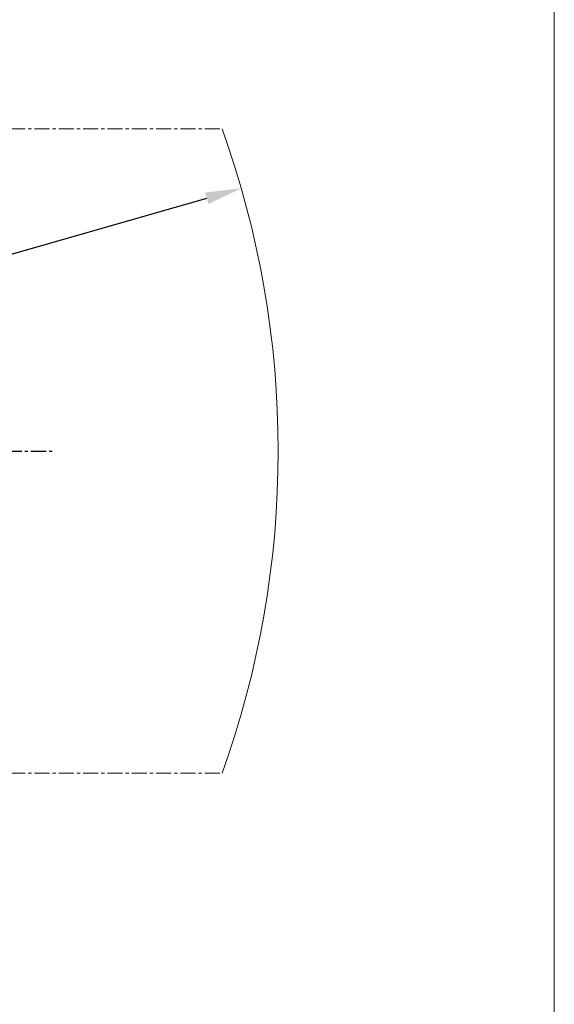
# Model space of a CAD drawing. Header units: millimetres. Extents: x -10540 to 6039, y -7467 to 6433.
# Tile 45 of 177: x -2682 to -896, y -4180 to -893. Entities that reach past the tile are written whole.
import ezdxf

# ---------------------------------------------------------------- set-up
doc = ezdxf.new("R2010")
doc.units = ezdxf.units.MM
doc.header["$LTSCALE"] = 8
doc.header["$PDSIZE"] = -1
doc.linetypes.add('CENTER', pattern=[10.16, 6.35, -1.27, 1.27, -1.27])
doc.layers.get('Defpoints').update_dxf_attribs({"true_color": 0x5e5e5e})
for name, color, linetype, lineweight in [('1轮廓实线层', 7, 'Continuous', 18), ('2细线层', 4, 'Continuous', 13), ('图框层', 7, 'Continuous', 18)]:
    doc.layers.add(name, color=color, linetype=linetype, lineweight=lineweight)
doc.layers.add('细实线层', color=7, linetype='Continuous')
doc.dimstyles.new('ISO-25', dxfattribs={"dimscale": 20, "dimtxt": 5, "dimasz": 6, "dimexe": 6, "dimexo": 0.625, "dimtad": 1, "dimtoh": 1, "dimdec": 0, "dimtxsty": 'Standard', "dimcen": 2.5, "dimclrd": 1, "dimclre": 1, "dimclrt": 4, "dimadec": 1, "dimazin": 2, "dimtfac": 1, "dimtdec": 0, "dimtmove": 0, "dimatfit": 0, "dimfxl": 1, "dimarcsym": 0})

# ---------------------------------------------------------------- blocks, each defined once
blk = doc.blocks.new('ZwmFrameMain_A4^_^无分区图框^_^portrait')
at = {"layer": '1轮廓实线层'}
blk.add_line((180, 287), (180, 0), dxfattribs=at)
blk = doc.blocks.new('*D101')
at = {"layer": '2细线层', "color": 1, "linetype": 'ByBlock', "lineweight": -2, "transparency": 16777216}
blk.add_line((-5001.2, -2333.3), (-2056.7, -1489.3), dxfattribs=at)
at = {"layer": '2细线层', "color": 1, "linetype": 'ByBlock', "transparency": 16777216}
blk.add_solid([(-2062.2, -1470.1), (-2051.2, -1508.6), (-1941.4, -1456.3)], dxfattribs=at)
at = {"layer": 'Defpoints', "color": 0, "linetype": 'ByBlock', "transparency": 16777216}
for p in [(-1941.4, -1456.3), (-5001.2, -2333.3)]:
    blk.add_point(p, dxfattribs=at)
at = {"layer": '2细线层', "color": 4, "linetype": 'ByBlock', "transparency": 16777216, "insert": (-3546.2, -1851.2), "char_height": 100, "attachment_point": 5, "rotation": 15.9934}
blk.add_mtext('R3183', dxfattribs=at)

msp = doc.modelspace()

# ---------------------------------------------------------------- linework, layer by layer
at = {"layer": '2细线层', "color": 2, "linetype": 'CENTER'}
for p, q in [((-7996.9, -1257.6), (-2005.4, -1257.6)), ((-7996.9, -3408.9), (-2005.4, -3408.9))]:
    msp.add_line(p, q, dxfattribs=at)
at = {"layer": '2细线层', "color": 4, "linetype": 'ByBlock'}
msp.add_arc((-5001.2, -2333.3), 3183, 340.2485, 19.7515, dxfattribs=at)
at = {"layer": '细实线层', "color": 4, "linetype": 'CENTER'}
msp.add_line((-5001.2, -2333.3), (-2570, -2333.3), dxfattribs=at)

# ---------------------------------------------------------------- block references
at = {"layer": '图框层', "xscale": 46.8, "yscale": 46.8, "zscale": 46.8}
msp.add_blockref('ZwmFrameMain_A4^_^无分区图框^_^portrait', (-9320, -7232.9), dxfattribs=at)

# ---------------------------------------------------------------- dimensions: what is measured, and where the dimension line sits
at = {"layer": '2细线层', "color": 4, "linetype": 'ByBlock'}
dim = msp.add_radius_dim(center=(-5001.2, -2333.3), mpoint=(-1941.4, -1456.3), dimstyle='ISO-25', dxfattribs=at)
dim.commit()
dim.dimension.update_dxf_attribs({"geometry": '*D101', "text_midpoint": (-3546.2, -1851.2)})

doc.saveas('drawing.dxf')
